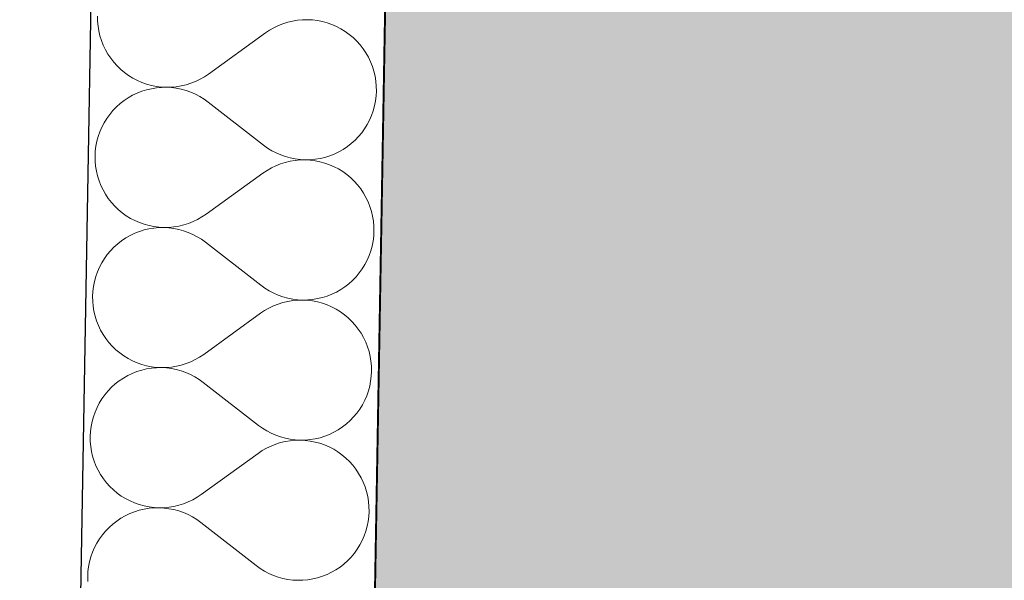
# Model space of a CAD drawing. Header units: millimetres. Extents: x -25972 to 4435, y -2839 to 20217.
# Tile 52 of 110: x -20521 to -19985, y 9195 to 9499. Entities that reach past the tile are written whole.
import ezdxf

# ---------------------------------------------------------------- set-up
doc = ezdxf.new("R2010")
doc.units = ezdxf.units.MM
doc.header["$MEASUREMENT"] = 0
doc.linetypes.add('Wipeout_Contour', pattern=[1000, 0, -1000])
for name, color, linetype in [('7._POHLED ZÁPADNÍ_2_3D prvky fasada nove', 7, 'Continuous'), ('7._POHLED ZÁPADNÍ_2_Konstrukce - nosné', 7, 'Continuous'), ('7._POHLED ZÁPADNÍ_2_Nové_Konstrukce - nosné', 7, 'Continuous'), ('7._POHLED ZÁPADNÍ_2_Nové_Výplně – Řezové', 7, 'Continuous'), ('7._POHLED ZÁPADNÍ_2_Výplně – Řezové', 7, 'Continuous')]:
    doc.layers.add(name, color=color, linetype=linetype)

# ---------------------------------------------------------------- blocks, each defined once
blk = doc.blocks.new('*X32', base_point=(-26263.07, -5016.56))
at = {"layer": '7._POHLED ZÁPADNÍ_2_Nové_Výplně – Řezové', "color": 21, "linetype": 'Continuous', "lineweight": 20, "true_color": 0xffaaaa}
for p, q in [((-20478.6, 9501.28), (-20478.55, 9498.56)), ((-20478.55, 9498.56), (-20478.3, 9495.85)), ((-20478.3, 9495.85), (-20477.87, 9493.17)), ((-20382.69, 9494.93), (-20385.05, 9493.58)), ((-20380.24, 9496.11), (-20382.69, 9494.93)), ((-20377.71, 9497.11), (-20380.24, 9496.11)), ((-20375.11, 9497.92), (-20377.71, 9497.11)), ((-20372.47, 9498.55), (-20375.11, 9497.92)), ((-20369.78, 9498.99), (-20372.47, 9498.55)), ((-20367.07, 9499.24), (-20369.78, 9498.99)), ((-20364.35, 9499.29), (-20367.07, 9499.24)), ((-20361.64, 9499.15), (-20364.35, 9499.29)), ((-20358.94, 9498.81), (-20361.64, 9499.15)), ((-20356.27, 9498.28), (-20358.94, 9498.81)), ((-20353.64, 9497.56), (-20356.27, 9498.28)), ((-20351.08, 9496.66), (-20353.64, 9497.56)), ((-20348.58, 9495.58), (-20351.08, 9496.66)), ((-20346.17, 9494.32), (-20348.58, 9495.58)), ((-20343.85, 9492.89), (-20346.17, 9494.32)), ((-20477.87, 9493.17), (-20477.24, 9490.52)), ((-20477.24, 9490.52), (-20476.42, 9487.92)), ((-20387.31, 9492.07), (-20418.18, 9469.75)), ((-20385.05, 9493.58), (-20387.31, 9492.07)), ((-20341.65, 9491.3), (-20343.85, 9492.89)), ((-20339.56, 9489.56), (-20341.65, 9491.3)), ((-20337.6, 9487.67), (-20339.56, 9489.56)), ((-20476.42, 9487.92), (-20475.43, 9485.39)), ((-20475.43, 9485.39), (-20474.25, 9482.94)), ((-20335.78, 9485.65), (-20337.6, 9487.67)), ((-20334.11, 9483.5), (-20335.78, 9485.65)), ((-20474.25, 9482.94), (-20472.9, 9480.57)), ((-20472.9, 9480.57), (-20471.39, 9478.31)), ((-20471.39, 9478.31), (-20469.72, 9476.17)), ((-20332.59, 9481.24), (-20334.11, 9483.5)), ((-20331.25, 9478.88), (-20332.59, 9481.24)), ((-20330.07, 9476.42), (-20331.25, 9478.88)), ((-20469.72, 9476.17), (-20467.9, 9474.14)), ((-20467.9, 9474.14), (-20465.94, 9472.26)), ((-20329.07, 9473.89), (-20330.07, 9476.42)), ((-20328.26, 9471.3), (-20329.07, 9473.89)), ((-20465.94, 9472.26), (-20463.85, 9470.51)), ((-20463.85, 9470.51), (-20461.65, 9468.92)), ((-20461.65, 9468.92), (-20459.33, 9467.5)), ((-20459.33, 9467.5), (-20456.92, 9466.24)), ((-20422.81, 9466.88), (-20420.44, 9468.23)), ((-20420.44, 9468.23), (-20418.18, 9469.75)), ((-20327.63, 9468.65), (-20328.26, 9471.3)), ((-20327.2, 9465.96), (-20327.63, 9468.65)), ((-20456.92, 9466.24), (-20454.42, 9465.15)), ((-20454.42, 9465.15), (-20451.86, 9464.25)), ((-20451.86, 9464.25), (-20449.23, 9463.53)), ((-20446.58, 9462.24), (-20449.26, 9461.8)), ((-20449.23, 9463.53), (-20446.56, 9463.01)), ((-20443.87, 9462.48), (-20446.58, 9462.24)), ((-20446.56, 9463.01), (-20443.86, 9462.67)), ((-20441.15, 9462.53), (-20443.87, 9462.48)), ((-20443.86, 9462.67), (-20441.15, 9462.53)), ((-20441.15, 9462.53), (-20438.43, 9462.58)), ((-20438.43, 9462.38), (-20441.15, 9462.53)), ((-20438.43, 9462.58), (-20435.72, 9462.82)), ((-20435.73, 9462.04), (-20438.43, 9462.38)), ((-20435.72, 9462.82), (-20433.03, 9463.26)), ((-20433.03, 9463.26), (-20430.38, 9463.89)), ((-20430.38, 9463.89), (-20427.79, 9464.71)), ((-20427.79, 9464.71), (-20425.26, 9465.71)), ((-20425.26, 9465.71), (-20422.81, 9466.88)), ((-20326.95, 9463.25), (-20327.2, 9465.96)), ((-20326.9, 9460.53), (-20326.95, 9463.25)), ((-20461.86, 9456.85), (-20464.12, 9455.34)), ((-20459.49, 9458.19), (-20461.86, 9456.85)), ((-20457.04, 9459.37), (-20459.49, 9458.19)), ((-20454.51, 9460.36), (-20457.04, 9459.37)), ((-20451.91, 9461.18), (-20454.51, 9460.36)), ((-20449.26, 9461.8), (-20451.91, 9461.18)), ((-20433.06, 9461.51), (-20435.73, 9462.04)), ((-20430.44, 9460.79), (-20433.06, 9461.51)), ((-20427.87, 9459.88), (-20430.44, 9460.79)), ((-20425.38, 9458.8), (-20427.87, 9459.88)), ((-20422.97, 9457.53), (-20425.38, 9458.8)), ((-20420.66, 9456.1), (-20422.97, 9457.53)), ((-20327.38, 9455.12), (-20327.05, 9457.82)), ((-20327.05, 9457.82), (-20326.9, 9460.53)), ((-20468.29, 9451.85), (-20470.18, 9449.89)), ((-20466.27, 9453.67), (-20468.29, 9451.85)), ((-20464.12, 9455.34), (-20466.27, 9453.67)), ((-20418.45, 9454.51), (-20420.66, 9456.1)), ((-20388.38, 9431.13), (-20418.45, 9454.51)), ((-20328.63, 9449.83), (-20327.91, 9452.45)), ((-20327.91, 9452.45), (-20327.38, 9455.12)), ((-20471.92, 9447.8), (-20473.51, 9445.6)), ((-20470.18, 9449.89), (-20471.92, 9447.8)), ((-20330.62, 9444.77), (-20329.54, 9447.26)), ((-20329.54, 9447.26), (-20328.63, 9449.83)), ((-20476.2, 9440.87), (-20477.29, 9438.38)), ((-20474.94, 9443.28), (-20476.2, 9440.87)), ((-20473.51, 9445.6), (-20474.94, 9443.28)), ((-20333.31, 9440.04), (-20331.88, 9442.35)), ((-20331.88, 9442.35), (-20330.62, 9444.77)), ((-20478.19, 9435.81), (-20478.91, 9433.19)), ((-20477.29, 9438.38), (-20478.19, 9435.81)), ((-20338.54, 9433.79), (-20336.65, 9435.75)), ((-20336.65, 9435.75), (-20334.9, 9437.83)), ((-20334.9, 9437.83), (-20333.31, 9440.04)), ((-20479.44, 9430.52), (-20479.78, 9427.82)), ((-20478.91, 9433.19), (-20479.44, 9430.52)), ((-20388.38, 9431.13), (-20386.17, 9429.53)), ((-20344.97, 9428.79), (-20342.71, 9430.3)), ((-20342.71, 9430.3), (-20340.56, 9431.97)), ((-20340.56, 9431.97), (-20338.54, 9433.79)), ((-20479.78, 9427.82), (-20479.92, 9425.1)), ((-20479.92, 9425.1), (-20479.87, 9422.38)), ((-20386.17, 9429.53), (-20383.86, 9428.1)), ((-20383.86, 9428.1), (-20381.45, 9426.84)), ((-20381.45, 9426.84), (-20378.95, 9425.75)), ((-20378.95, 9425.75), (-20376.39, 9424.85)), ((-20376.39, 9424.85), (-20373.76, 9424.13)), ((-20354.92, 9424.46), (-20352.32, 9425.27)), ((-20352.32, 9425.27), (-20349.79, 9426.27)), ((-20349.79, 9426.27), (-20347.33, 9427.44)), ((-20347.33, 9427.44), (-20344.97, 9428.79)), ((-20479.87, 9422.38), (-20479.63, 9419.67)), ((-20479.63, 9419.67), (-20479.19, 9416.99)), ((-20381.57, 9419.93), (-20384.02, 9418.75)), ((-20379.04, 9420.93), (-20381.57, 9419.93)), ((-20376.44, 9421.75), (-20379.04, 9420.93)), ((-20373.79, 9422.37), (-20376.44, 9421.75)), ((-20371.11, 9422.81), (-20373.79, 9422.37)), ((-20373.76, 9424.13), (-20371.1, 9423.6)), ((-20368.4, 9423.06), (-20371.11, 9422.81)), ((-20371.1, 9423.6), (-20368.4, 9423.26)), ((-20368.4, 9423.26), (-20365.68, 9423.11)), ((-20365.68, 9423.11), (-20368.4, 9423.06)), ((-20365.68, 9423.11), (-20362.96, 9423.16)), ((-20362.96, 9422.97), (-20365.68, 9423.11)), ((-20362.96, 9423.16), (-20360.25, 9423.4)), ((-20360.26, 9422.63), (-20362.96, 9422.97)), ((-20357.6, 9422.1), (-20360.26, 9422.63)), ((-20360.25, 9423.4), (-20357.56, 9423.83)), ((-20354.97, 9421.39), (-20357.6, 9422.1)), ((-20357.56, 9423.83), (-20354.92, 9424.46)), ((-20352.4, 9420.48), (-20354.97, 9421.39)), ((-20349.91, 9419.4), (-20352.4, 9420.48)), ((-20347.5, 9418.14), (-20349.91, 9419.4)), ((-20479.19, 9416.99), (-20478.57, 9414.34)), ((-20478.57, 9414.34), (-20477.75, 9411.74)), ((-20388.64, 9415.89), (-20419.51, 9393.57)), ((-20386.38, 9417.4), (-20388.64, 9415.89)), ((-20384.02, 9418.75), (-20386.38, 9417.4)), ((-20345.18, 9416.71), (-20347.5, 9418.14)), ((-20342.97, 9415.12), (-20345.18, 9416.71)), ((-20340.88, 9413.38), (-20342.97, 9415.12)), ((-20477.75, 9411.74), (-20476.76, 9409.21)), ((-20476.76, 9409.21), (-20475.58, 9406.76)), ((-20338.93, 9411.49), (-20340.88, 9413.38)), ((-20337.11, 9409.47), (-20338.93, 9411.49)), ((-20335.44, 9407.32), (-20337.11, 9409.47)), ((-20475.58, 9406.76), (-20474.23, 9404.4)), ((-20474.23, 9404.4), (-20472.72, 9402.13)), ((-20333.92, 9405.06), (-20335.44, 9407.32)), ((-20332.57, 9402.7), (-20333.92, 9405.06)), ((-20472.72, 9402.13), (-20471.05, 9399.99)), ((-20471.05, 9399.99), (-20469.23, 9397.96)), ((-20469.23, 9397.96), (-20467.27, 9396.08)), ((-20331.4, 9400.24), (-20332.57, 9402.7)), ((-20330.4, 9397.71), (-20331.4, 9400.24)), ((-20467.27, 9396.08), (-20465.18, 9394.33)), ((-20465.18, 9394.33), (-20462.97, 9392.74)), ((-20462.97, 9392.74), (-20460.66, 9391.32)), ((-20421.77, 9392.05), (-20419.51, 9393.57)), ((-20329.59, 9395.12), (-20330.4, 9397.71)), ((-20328.96, 9392.47), (-20329.59, 9395.12)), ((-20460.66, 9391.32), (-20458.25, 9390.06)), ((-20458.25, 9390.06), (-20455.75, 9388.97)), ((-20455.75, 9388.97), (-20453.18, 9388.07)), ((-20453.18, 9388.07), (-20450.56, 9387.35)), ((-20450.56, 9387.35), (-20447.89, 9386.83)), ((-20434.36, 9387.08), (-20431.71, 9387.71)), ((-20431.71, 9387.71), (-20429.12, 9388.53)), ((-20429.12, 9388.53), (-20426.59, 9389.53)), ((-20426.59, 9389.53), (-20424.13, 9390.7)), ((-20424.13, 9390.7), (-20421.77, 9392.05)), ((-20328.52, 9389.79), (-20328.96, 9392.47)), ((-20328.28, 9387.08), (-20328.52, 9389.79)), ((-20460.82, 9382.01), (-20463.18, 9380.67)), ((-20458.37, 9383.19), (-20460.82, 9382.01)), ((-20455.83, 9384.18), (-20458.37, 9383.19)), ((-20453.24, 9385), (-20455.83, 9384.18)), ((-20450.59, 9385.62), (-20453.24, 9385)), ((-20447.9, 9386.06), (-20450.59, 9385.62)), ((-20445.19, 9386.3), (-20447.9, 9386.06)), ((-20447.89, 9386.83), (-20445.19, 9386.49)), ((-20445.19, 9386.49), (-20442.47, 9386.35)), ((-20442.47, 9386.35), (-20445.19, 9386.3)), ((-20442.47, 9386.35), (-20439.75, 9386.4)), ((-20439.76, 9386.2), (-20442.47, 9386.35)), ((-20437.06, 9385.86), (-20439.76, 9386.2)), ((-20439.75, 9386.4), (-20437.04, 9386.64)), ((-20434.39, 9385.33), (-20437.06, 9385.86)), ((-20437.04, 9386.64), (-20434.36, 9387.08)), ((-20431.77, 9384.61), (-20434.39, 9385.33)), ((-20429.2, 9383.7), (-20431.77, 9384.61)), ((-20426.71, 9382.62), (-20429.2, 9383.7)), ((-20424.3, 9381.35), (-20426.71, 9382.62)), ((-20328.37, 9381.64), (-20328.23, 9384.36)), ((-20328.23, 9384.36), (-20328.28, 9387.08)), ((-20467.59, 9377.49), (-20469.62, 9375.67)), ((-20465.45, 9379.16), (-20467.59, 9377.49)), ((-20463.18, 9380.67), (-20465.45, 9379.16)), ((-20421.98, 9379.92), (-20424.3, 9381.35)), ((-20419.78, 9378.33), (-20421.98, 9379.92)), ((-20389.7, 9354.95), (-20419.78, 9378.33)), ((-20329.24, 9376.27), (-20328.71, 9378.94)), ((-20328.71, 9378.94), (-20328.37, 9381.64)), ((-20473.25, 9371.62), (-20474.84, 9369.42)), ((-20471.51, 9373.71), (-20473.25, 9371.62)), ((-20469.62, 9375.67), (-20471.51, 9373.71)), ((-20331.95, 9368.59), (-20330.87, 9371.08)), ((-20330.87, 9371.08), (-20329.96, 9373.65)), ((-20329.96, 9373.65), (-20329.24, 9376.27)), ((-20476.27, 9367.1), (-20477.53, 9364.69)), ((-20474.84, 9369.42), (-20476.27, 9367.1)), ((-20334.64, 9363.86), (-20333.21, 9366.18)), ((-20333.21, 9366.18), (-20331.95, 9368.59)), ((-20478.62, 9362.2), (-20479.52, 9359.63)), ((-20477.53, 9364.69), (-20478.62, 9362.2)), ((-20337.98, 9359.57), (-20336.23, 9361.65)), ((-20336.23, 9361.65), (-20334.64, 9363.86)), ((-20480.24, 9357.01), (-20480.77, 9354.34)), ((-20479.52, 9359.63), (-20480.24, 9357.01)), ((-20344.04, 9354.12), (-20341.89, 9355.79)), ((-20341.89, 9355.79), (-20339.86, 9357.61)), ((-20339.86, 9357.61), (-20337.98, 9359.57)), ((-20481.11, 9351.64), (-20481.25, 9348.92)), ((-20480.77, 9354.34), (-20481.11, 9351.64)), ((-20389.7, 9354.95), (-20387.5, 9353.35)), ((-20387.5, 9353.35), (-20385.19, 9351.92)), ((-20385.19, 9351.92), (-20382.77, 9350.66)), ((-20382.77, 9350.66), (-20380.28, 9349.57)), ((-20353.65, 9349.09), (-20351.12, 9350.09)), ((-20351.12, 9350.09), (-20348.66, 9351.26)), ((-20348.66, 9351.26), (-20346.3, 9352.61)), ((-20346.3, 9352.61), (-20344.04, 9354.12)), ((-20481.25, 9348.92), (-20481.2, 9346.2)), ((-20481.2, 9346.2), (-20480.96, 9343.49)), ((-20380.36, 9344.75), (-20382.9, 9343.75)), ((-20377.77, 9345.57), (-20380.36, 9344.75)), ((-20380.28, 9349.57), (-20377.72, 9348.67)), ((-20375.12, 9346.2), (-20377.77, 9345.57)), ((-20377.72, 9348.67), (-20375.09, 9347.95)), ((-20372.44, 9346.63), (-20375.12, 9346.2)), ((-20375.09, 9347.95), (-20372.42, 9347.42)), ((-20369.73, 9346.88), (-20372.44, 9346.63)), ((-20372.42, 9347.42), (-20369.72, 9347.08)), ((-20367.01, 9346.93), (-20369.73, 9346.88)), ((-20369.72, 9347.08), (-20367.01, 9346.93)), ((-20367.01, 9346.93), (-20364.29, 9346.98)), ((-20364.29, 9346.79), (-20367.01, 9346.93)), ((-20364.29, 9346.98), (-20361.58, 9347.22)), ((-20361.59, 9346.45), (-20364.29, 9346.79)), ((-20358.92, 9345.92), (-20361.59, 9346.45)), ((-20361.58, 9347.22), (-20358.89, 9347.66)), ((-20356.3, 9345.21), (-20358.92, 9345.92)), ((-20358.89, 9347.66), (-20356.25, 9348.28)), ((-20353.73, 9344.3), (-20356.3, 9345.21)), ((-20356.25, 9348.28), (-20353.65, 9349.09)), ((-20351.24, 9343.22), (-20353.73, 9344.3)), ((-20480.96, 9343.49), (-20480.52, 9340.81)), ((-20480.52, 9340.81), (-20479.9, 9338.16)), ((-20389.97, 9339.71), (-20420.84, 9317.39)), ((-20387.71, 9341.23), (-20389.97, 9339.71)), ((-20385.35, 9342.57), (-20387.71, 9341.23)), ((-20382.9, 9343.75), (-20385.35, 9342.57)), ((-20348.83, 9341.96), (-20351.24, 9343.22)), ((-20346.51, 9340.53), (-20348.83, 9341.96)), ((-20344.3, 9338.94), (-20346.51, 9340.53)), ((-20479.9, 9338.16), (-20479.08, 9335.56)), ((-20479.08, 9335.56), (-20478.08, 9333.03)), ((-20342.21, 9337.2), (-20344.3, 9338.94)), ((-20340.25, 9335.31), (-20342.21, 9337.2)), ((-20338.43, 9333.29), (-20340.25, 9335.31)), ((-20478.08, 9333.03), (-20476.91, 9330.58)), ((-20476.91, 9330.58), (-20475.56, 9328.22)), ((-20336.76, 9331.14), (-20338.43, 9333.29)), ((-20335.25, 9328.88), (-20336.76, 9331.14)), ((-20333.9, 9326.52), (-20335.25, 9328.88)), ((-20475.56, 9328.22), (-20474.05, 9325.96)), ((-20474.05, 9325.96), (-20472.38, 9323.81)), ((-20472.38, 9323.81), (-20470.56, 9321.79)), ((-20332.73, 9324.07), (-20333.9, 9326.52)), ((-20331.73, 9321.53), (-20332.73, 9324.07)), ((-20470.56, 9321.79), (-20468.6, 9319.9)), ((-20468.6, 9319.9), (-20466.51, 9318.16)), ((-20466.51, 9318.16), (-20464.3, 9316.57)), ((-20330.92, 9318.94), (-20331.73, 9321.53)), ((-20330.29, 9316.29), (-20330.92, 9318.94)), ((-20464.3, 9316.57), (-20461.99, 9315.14)), ((-20461.99, 9315.14), (-20459.57, 9313.88)), ((-20459.57, 9313.88), (-20457.08, 9312.8)), ((-20457.08, 9312.8), (-20454.51, 9311.89)), ((-20433.04, 9311.53), (-20430.45, 9312.35)), ((-20430.45, 9312.35), (-20427.92, 9313.35)), ((-20427.92, 9313.35), (-20425.46, 9314.52)), ((-20425.46, 9314.52), (-20423.1, 9315.87)), ((-20423.1, 9315.87), (-20420.84, 9317.39)), ((-20329.85, 9313.61), (-20330.29, 9316.29)), ((-20329.61, 9310.9), (-20329.85, 9313.61)), ((-20459.69, 9307.01), (-20462.15, 9305.84)), ((-20457.16, 9308.01), (-20459.69, 9307.01)), ((-20454.57, 9308.82), (-20457.16, 9308.01)), ((-20451.92, 9309.44), (-20454.57, 9308.82)), ((-20454.51, 9311.89), (-20451.89, 9311.18)), ((-20449.23, 9309.88), (-20451.92, 9309.44)), ((-20451.89, 9311.18), (-20449.22, 9310.65)), ((-20446.52, 9310.12), (-20449.23, 9309.88)), ((-20449.22, 9310.65), (-20446.52, 9310.31)), ((-20446.52, 9310.31), (-20443.8, 9310.17)), ((-20443.8, 9310.17), (-20446.52, 9310.12)), ((-20443.8, 9310.17), (-20441.08, 9310.22)), ((-20441.09, 9310.02), (-20443.8, 9310.17)), ((-20438.39, 9309.68), (-20441.09, 9310.02)), ((-20441.08, 9310.22), (-20438.37, 9310.47)), ((-20435.72, 9309.15), (-20438.39, 9309.68)), ((-20438.37, 9310.47), (-20435.69, 9310.9)), ((-20433.1, 9308.43), (-20435.72, 9309.15)), ((-20435.69, 9310.9), (-20433.04, 9311.53)), ((-20430.53, 9307.52), (-20433.1, 9308.43)), ((-20428.04, 9306.44), (-20430.53, 9307.52)), ((-20329.7, 9305.46), (-20329.56, 9308.18)), ((-20329.56, 9308.18), (-20329.61, 9310.9)), ((-20466.77, 9302.98), (-20468.92, 9301.31)), ((-20464.51, 9304.49), (-20466.77, 9302.98)), ((-20462.15, 9305.84), (-20464.51, 9304.49)), ((-20425.63, 9305.18), (-20428.04, 9306.44)), ((-20423.31, 9303.74), (-20425.63, 9305.18)), ((-20421.11, 9302.15), (-20423.31, 9303.74)), ((-20391.03, 9278.77), (-20421.11, 9302.15)), ((-20330.57, 9300.09), (-20330.04, 9302.76)), ((-20330.04, 9302.76), (-20329.7, 9305.46)), ((-20472.83, 9297.53), (-20474.58, 9295.45)), ((-20470.95, 9299.49), (-20472.83, 9297.53)), ((-20468.92, 9301.31), (-20470.95, 9299.49)), ((-20332.19, 9294.9), (-20331.29, 9297.47)), ((-20331.29, 9297.47), (-20330.57, 9300.09)), ((-20477.6, 9290.92), (-20478.86, 9288.51)), ((-20476.17, 9293.24), (-20477.6, 9290.92)), ((-20474.58, 9295.45), (-20476.17, 9293.24)), ((-20334.54, 9290), (-20333.28, 9292.41)), ((-20333.28, 9292.41), (-20332.19, 9294.9)), ((-20479.94, 9286.02), (-20480.85, 9283.45)), ((-20478.86, 9288.51), (-20479.94, 9286.02)), ((-20339.3, 9283.39), (-20337.56, 9285.48)), ((-20337.56, 9285.48), (-20335.97, 9287.68)), ((-20335.97, 9287.68), (-20334.54, 9290)), ((-20481.57, 9280.83), (-20482.1, 9278.16)), ((-20480.85, 9283.45), (-20481.57, 9280.83)), ((-20343.22, 9279.61), (-20341.19, 9281.43)), ((-20341.19, 9281.43), (-20339.3, 9283.39)), ((-20482.44, 9275.46), (-20482.58, 9272.74)), ((-20482.1, 9278.16), (-20482.44, 9275.46)), ((-20391.03, 9278.77), (-20388.83, 9277.18)), ((-20388.83, 9277.18), (-20386.51, 9275.74)), ((-20386.51, 9275.74), (-20384.1, 9274.48)), ((-20352.45, 9273.91), (-20349.99, 9275.08)), ((-20349.99, 9275.08), (-20347.63, 9276.43)), ((-20347.63, 9276.43), (-20345.37, 9277.94)), ((-20345.37, 9277.94), (-20343.22, 9279.61)), ((-20482.58, 9272.74), (-20482.53, 9270.02)), ((-20482.53, 9270.02), (-20482.29, 9267.31)), ((-20384.1, 9274.48), (-20381.61, 9273.4)), ((-20379.1, 9269.39), (-20381.69, 9268.57)), ((-20381.61, 9273.4), (-20379.04, 9272.49)), ((-20376.45, 9270.02), (-20379.1, 9269.39)), ((-20379.04, 9272.49), (-20376.42, 9271.77)), ((-20373.77, 9270.45), (-20376.45, 9270.02)), ((-20376.42, 9271.77), (-20373.75, 9271.24)), ((-20371.06, 9270.7), (-20373.77, 9270.45)), ((-20373.75, 9271.24), (-20371.05, 9270.9)), ((-20368.34, 9270.75), (-20371.06, 9270.7)), ((-20371.05, 9270.9), (-20368.34, 9270.75)), ((-20368.34, 9270.75), (-20365.62, 9270.8)), ((-20365.62, 9270.61), (-20368.34, 9270.75)), ((-20365.62, 9270.8), (-20362.91, 9271.04)), ((-20362.92, 9270.27), (-20365.62, 9270.61)), ((-20360.25, 9269.74), (-20362.92, 9270.27)), ((-20362.91, 9271.04), (-20360.22, 9271.48)), ((-20357.63, 9269.03), (-20360.25, 9269.74)), ((-20360.22, 9271.48), (-20357.57, 9272.1)), ((-20357.57, 9272.1), (-20354.98, 9272.91)), ((-20354.98, 9272.91), (-20352.45, 9273.91)), ((-20482.29, 9267.31), (-20481.85, 9264.63)), ((-20481.85, 9264.63), (-20481.22, 9261.98)), ((-20389.04, 9265.05), (-20391.3, 9263.53)), ((-20386.68, 9266.4), (-20389.04, 9265.05)), ((-20384.22, 9267.57), (-20386.68, 9266.4)), ((-20381.69, 9268.57), (-20384.22, 9267.57)), ((-20355.06, 9268.12), (-20357.63, 9269.03)), ((-20352.57, 9267.04), (-20355.06, 9268.12)), ((-20350.15, 9265.78), (-20352.57, 9267.04)), ((-20347.84, 9264.35), (-20350.15, 9265.78)), ((-20345.63, 9262.76), (-20347.84, 9264.35)), ((-20481.22, 9261.98), (-20480.41, 9259.39)), ((-20480.41, 9259.39), (-20479.41, 9256.85)), ((-20391.3, 9263.53), (-20422.17, 9241.21)), ((-20343.54, 9261.02), (-20345.63, 9262.76)), ((-20341.58, 9259.13), (-20343.54, 9261.02)), ((-20339.76, 9257.11), (-20341.58, 9259.13)), ((-20479.41, 9256.85), (-20478.24, 9254.4)), ((-20478.24, 9254.4), (-20476.89, 9252.04)), ((-20338.09, 9254.96), (-20339.76, 9257.11)), ((-20336.58, 9252.7), (-20338.09, 9254.96)), ((-20476.89, 9252.04), (-20475.38, 9249.78)), ((-20475.38, 9249.78), (-20473.7, 9247.63)), ((-20335.23, 9250.34), (-20336.58, 9252.7)), ((-20334.06, 9247.89), (-20335.23, 9250.34)), ((-20473.7, 9247.63), (-20471.89, 9245.61)), ((-20471.89, 9245.61), (-20469.93, 9243.72)), ((-20469.93, 9243.72), (-20467.84, 9241.98)), ((-20333.06, 9245.36), (-20334.06, 9247.89)), ((-20332.24, 9242.76), (-20333.06, 9245.36)), ((-20331.62, 9240.11), (-20332.24, 9242.76)), ((-20467.84, 9241.98), (-20465.63, 9240.39)), ((-20465.63, 9240.39), (-20463.31, 9238.96)), ((-20463.31, 9238.96), (-20460.9, 9237.7)), ((-20460.9, 9237.7), (-20458.41, 9236.62)), ((-20429.24, 9237.17), (-20426.79, 9238.35)), ((-20426.79, 9238.35), (-20424.43, 9239.7)), ((-20424.43, 9239.7), (-20422.17, 9241.21)), ((-20331.18, 9237.43), (-20331.62, 9240.11)), ((-20330.94, 9234.72), (-20331.18, 9237.43)), ((-20455.89, 9232.64), (-20458.49, 9231.83)), ((-20458.41, 9236.62), (-20455.84, 9235.71)), ((-20453.25, 9233.26), (-20455.89, 9232.64)), ((-20455.84, 9235.71), (-20453.22, 9235)), ((-20450.56, 9233.7), (-20453.25, 9233.26)), ((-20453.22, 9235), (-20450.55, 9234.47)), ((-20447.85, 9233.94), (-20450.56, 9233.7)), ((-20450.55, 9234.47), (-20447.85, 9234.13)), ((-20447.85, 9234.13), (-20445.13, 9233.99)), ((-20445.13, 9233.99), (-20447.85, 9233.94)), ((-20445.13, 9233.99), (-20442.41, 9234.04)), ((-20442.41, 9233.84), (-20445.13, 9233.99)), ((-20442.41, 9234.04), (-20439.7, 9234.29)), ((-20439.71, 9233.5), (-20442.41, 9233.84)), ((-20437.05, 9232.97), (-20439.71, 9233.5)), ((-20439.7, 9234.29), (-20437.02, 9234.72)), ((-20434.42, 9232.25), (-20437.05, 9232.97)), ((-20437.02, 9234.72), (-20434.37, 9235.35)), ((-20431.86, 9231.35), (-20434.42, 9232.25)), ((-20434.37, 9235.35), (-20431.77, 9236.17)), ((-20431.77, 9236.17), (-20429.24, 9237.17)), ((-20331.03, 9229.28), (-20330.89, 9232)), ((-20330.89, 9232), (-20330.94, 9234.72)), ((-20468.1, 9226.8), (-20470.25, 9225.13)), ((-20465.84, 9228.31), (-20468.1, 9226.8)), ((-20463.48, 9229.66), (-20465.84, 9228.31)), ((-20461.02, 9230.83), (-20463.48, 9229.66)), ((-20458.49, 9231.83), (-20461.02, 9230.83)), ((-20429.36, 9230.26), (-20431.86, 9231.35)), ((-20426.95, 9229), (-20429.36, 9230.26)), ((-20424.64, 9227.57), (-20426.95, 9229)), ((-20422.43, 9225.97), (-20424.64, 9227.57)), ((-20331.9, 9223.91), (-20331.37, 9226.58)), ((-20331.37, 9226.58), (-20331.03, 9229.28)), ((-20474.16, 9221.35), (-20475.91, 9219.27)), ((-20472.27, 9223.31), (-20474.16, 9221.35)), ((-20470.25, 9225.13), (-20472.27, 9223.31)), ((-20392.36, 9202.59), (-20422.43, 9225.97)), ((-20333.52, 9218.72), (-20332.62, 9221.29)), ((-20332.62, 9221.29), (-20331.9, 9223.91)), ((-20477.5, 9217.06), (-20478.93, 9214.74)), ((-20475.91, 9219.27), (-20477.5, 9217.06)), ((-20335.87, 9213.82), (-20334.61, 9216.23)), ((-20334.61, 9216.23), (-20333.52, 9218.72)), ((-20480.19, 9212.33), (-20481.27, 9209.84)), ((-20478.93, 9214.74), (-20480.19, 9212.33)), ((-20338.89, 9209.3), (-20337.3, 9211.5)), ((-20337.3, 9211.5), (-20335.87, 9213.82)), ((-20482.18, 9207.27), (-20482.9, 9204.65)), ((-20481.27, 9209.84), (-20482.18, 9207.27)), ((-20344.54, 9203.43), (-20342.52, 9205.25)), ((-20342.52, 9205.25), (-20340.63, 9207.21)), ((-20340.63, 9207.21), (-20338.89, 9209.3)), ((-20483.43, 9201.98), (-20483.76, 9199.28)), ((-20482.9, 9204.65), (-20483.43, 9201.98)), ((-20392.36, 9202.59), (-20390.16, 9201)), ((-20390.16, 9201), (-20387.84, 9199.57)), ((-20351.32, 9198.91), (-20348.96, 9200.25)), ((-20348.96, 9200.25), (-20346.69, 9201.76)), ((-20346.69, 9201.76), (-20344.54, 9203.43)), ((-20483.76, 9199.28), (-20483.91, 9196.56)), ((-20483.91, 9196.56), (-20483.86, 9193.84)), ((-20387.84, 9199.57), (-20385.43, 9198.3)), ((-20385.43, 9198.3), (-20382.94, 9197.22)), ((-20382.94, 9197.22), (-20380.37, 9196.31)), ((-20380.37, 9196.31), (-20377.75, 9195.59)), ((-20377.75, 9195.59), (-20375.08, 9195.06)), ((-20375.08, 9195.06), (-20372.38, 9194.72)), ((-20372.38, 9194.72), (-20369.66, 9194.57)), ((-20369.66, 9194.57), (-20366.94, 9194.62)), ((-20366.94, 9194.62), (-20364.23, 9194.86)), ((-20364.23, 9194.86), (-20361.55, 9195.3)), ((-20361.55, 9195.3), (-20358.9, 9195.92)), ((-20358.9, 9195.92), (-20356.31, 9196.74)), ((-20356.31, 9196.74), (-20353.77, 9197.73)), ((-20353.77, 9197.73), (-20351.32, 9198.91))]:
    blk.add_line(p, q, dxfattribs=at)

msp = doc.modelspace()

# ---------------------------------------------------------------- hatches: boundary and pattern name
at = {"layer": '7._POHLED ZÁPADNÍ_2_Výplně – Řezové', "linetype": 'Continuous', "lineweight": 13}
msp.add_hatch(color=254, dxfattribs=at).paths.add_polyline_path([(-20320.09, 9632.64), (-20358.32, 7440.14), (-19983.37, 7433.6), (-19945.7, 9594.71)])

# ---------------------------------------------------------------- linework, layer by layer
at = {"layer": '7._POHLED ZÁPADNÍ_2_Konstrukce - nosné', "color": 7, "linetype": 'Continuous', "lineweight": 50, "flags": 128}
msp.add_lwpolyline([(-20313.53, 10008.89), (-20358.32, 7440.14)], dxfattribs=at)

# ---------------------------------------------------------------- next in the draw order: wipeouts: each hides what was drawn before it
at = {"color": 254, "linetype": 'Wipeout_Contour', "lineweight": 0, "ltscale": 110482.628501}
msp.add_wipeout([(-20473.28, 10024.95), (-20520.91, 7292.94), (-20370.93, 7290.33), (-20360.93, 7290.15), (-20313.53, 10008.83)], dxfattribs=at).dxf.layer = '7._POHLED ZÁPADNÍ_2_Nové_Výplně – Řezové'

# ---------------------------------------------------------------- next in the draw order: linework, layer by layer
at = {"layer": '7._POHLED ZÁPADNÍ_2_Nové_Konstrukce - nosné', "color": 1, "linetype": 'Continuous', "lineweight": 25, "flags": 128}
for points in [[(-20470.48, 10185.48), (-20520.91, 7292.94)], [(-20360.93, 7290.15), (-20313.53, 10008.83)]]:
    msp.add_lwpolyline(points, dxfattribs=at)

# ---------------------------------------------------------------- next in the draw order: block references
at = {"layer": '7._POHLED ZÁPADNÍ_2_3D prvky fasada nove', "color": 9, "linetype": 'Continuous', "lineweight": 13}
msp.add_blockref('*X32', (-26263.07, -5016.56), dxfattribs=at)

doc.saveas('drawing.dxf')
